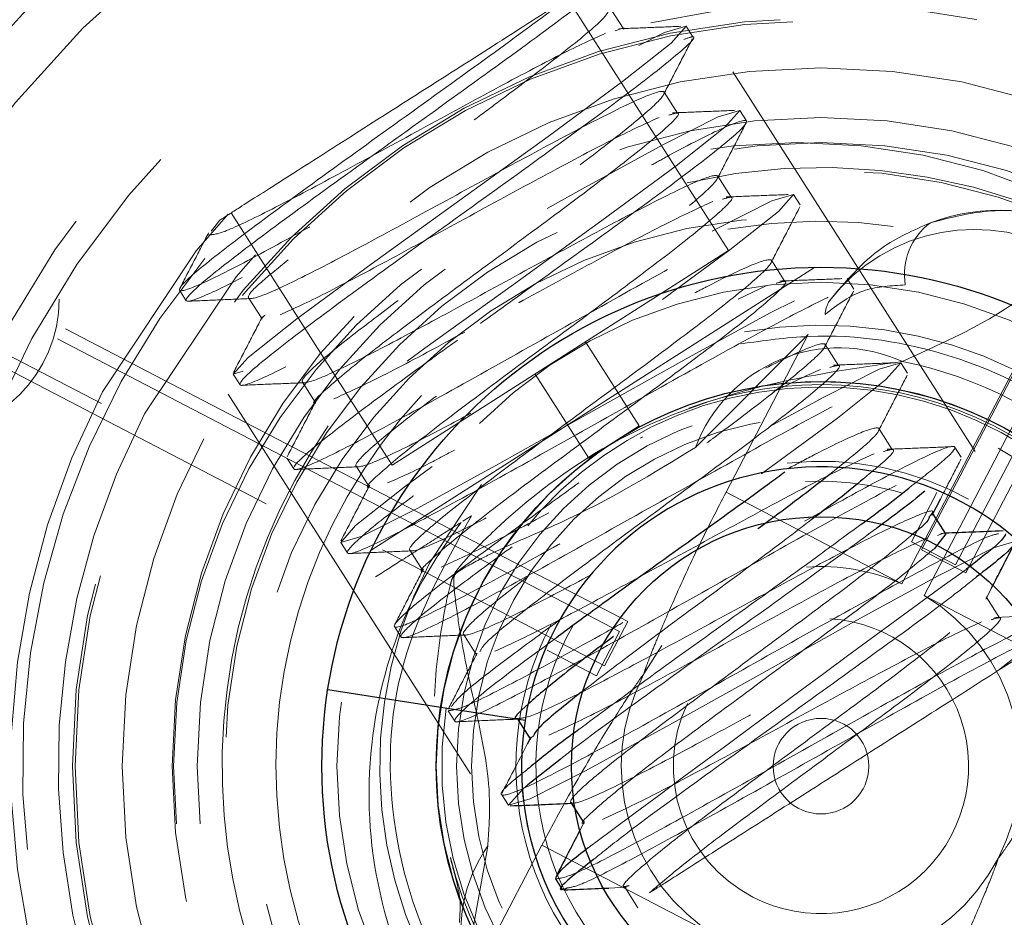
# Model space of a CAD drawing. Header units: millimetres. Extents: x 629 to 811, y 290 to 661.
# Tile 29 of 36: x 647.3 to 649.27, y 641.02 to 642.82. Entities that reach past the tile are written whole.
import ezdxf

# ---------------------------------------------------------------- set-up
doc = ezdxf.new("R2010")
doc.units = ezdxf.units.MM
doc.linetypes.add('HIDDEN', pattern=[1.905, 1.27, -0.635])
doc.styles.add('SLDTEXTSTYLE0', font='TXT', dxfattribs={"width": 0.75})
doc.dimstyles.new('SLDDIMSTYLE0', dxfattribs={"dimtxt": 3.5, "dimasz": 3.556, "dimexe": 0, "dimexo": 0.0625, "dimgap": 0.875, "dimtad": 1, "dimdec": 0, "dimlfac": 5, "dimrnd": 1e-09, "dimzin": 12, "dimdsep": 46, "dimtxsty": 'SLDTEXTSTYLE0', "dimblk1": 'CLOSED', "dimblk2": 'CLOSED', "dimsah": 1, "dimcen": 0.09, "dimadec": 0, "dimazin": 3, "dimtfac": 1, "dimtdec": 0, "dimtofl": 0, "dimtmove": 0, "dimatfit": 3, "dimldrblk": 'CLOSED', "dimfxl": 0, "dimfrac": 2, "dimtolj": 1, "dimtzin": 12, "dimarcsym": 0})

# ---------------------------------------------------------------- blocks, each defined once
blk = doc.blocks.new('_Closed')
at = {"color": 0, "linetype": 'ByBlock', "lineweight": -2}
for p, q in [((-1, 0.166667), (0, 0)), ((-1, 0.166667), (-1, -0.166667)), ((0, 0), (-1, -0.166667)), ((0, 0), (-1, 0))]:
    blk.add_line(p, q, dxfattribs=at)
blk = doc.blocks.new('_D_1')
at = {"color": 7, "linetype": 'Continuous', "lineweight": 0}
for p, q in [((649.8569, 661.325), (685.0713, 661.325)), ((684.0713, 661.325), (684.0713, 621.325)), ((649.8569, 621.325), (685.0713, 621.325))]:
    blk.add_line(p, q, dxfattribs=at)
at = {"color": 7, "linetype": 'Continuous', "lineweight": 18, "xscale": 3.556, "yscale": 3.556}
for p, rotation in [((684.0713, 661.325, -87.7033), 90.0000000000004), ((684.0713, 621.325, -87.7033), 270.0000000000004)]:
    blk.add_blockref('_Closed', p, dxfattribs=dict(at, rotation=rotation))
at = {"color": 7, "linetype": 'Continuous', "lineweight": 18, "char_height": 3.5, "attachment_point": 1, "rotation": 90, "style": 'SLDTEXTSTYLE0'}
for s, insert in [('200', (679.5061, 639.962)), ('%%c', (679.5596, 634.6836))]:
    blk.add_mtext(s, dxfattribs=dict(at, insert=insert))

msp = doc.modelspace()

# ---------------------------------------------------------------- linework, layer by layer
at = {"color": 7, "linetype": 'HIDDEN', "lineweight": 18}
for p, q in [((650.218, 643.893), (649.1055, 641.7585)), ((649.1942, 641.7123), (650.3067, 643.8468)), ((650.017, 643.5628), (649.0852, 641.7749)), ((649.1738, 641.7287), (650.1057, 643.5166)), ((648.7191, 642.3584), (648.3963, 642.8642)), ((648.5089, 642.8026), (648.482, 642.8447)), ((648.6472, 642.7871), (648.6338, 642.8082)), ((648.5168, 641.615), (646.3823, 642.7275)), ((649.2132, 641.956), (648.7276, 642.717)), ((648.6165, 642.634), (648.5896, 642.6761)), ((646.3361, 642.6388), (648.4706, 641.5263)), ((648.7548, 642.6185), (648.7414, 642.6396)), ((648.5004, 641.5946), (646.7125, 642.5265)), ((648.7241, 642.4654), (648.6972, 642.5076)), ((648.8624, 642.4499), (648.849, 642.471)), ((646.6663, 642.4378), (648.4542, 641.506)), ((648.0447, 641.9281), (647.722, 642.4339)), ((647.6995, 642.4195), (647.6825, 642.3977)), ((648.0447, 641.9281), (648.7191, 642.3584)), ((648.8317, 642.2968), (648.8048, 642.339)), ((648.8909, 642.3249), (648.0028, 641.7581)), ((648.738, 642.2612), (648.7953, 642.2885)), ((648.97, 642.2813), (648.9566, 642.3024)), ((647.619, 642.2792), (647.6324, 642.2581)), ((647.7573, 642.2636), (647.7842, 642.2215)), ((649.0663, 641.6906), (649.3436, 642.2227)), ((648.6529, 641.964), (648.8784, 642.1903)), ((648.8784, 642.1903), (648.7138, 641.8744)), ((649.3883, 642.1994), (649.111, 641.6673)), ((648.5401, 642.0069), (648.4325, 642.1755)), ((648.9393, 642.1282), (648.9124, 642.1704)), ((649.0776, 642.1127), (649.0641, 642.1338)), ((648.3313, 642.111), (648.4389, 641.9424)), ((647.7266, 642.1106), (647.74, 642.0895)), ((647.8649, 642.095), (647.8918, 642.0529)), ((647.7164, 642.0708), (648.202, 641.3099)), ((648.4389, 641.9424), (648.5401, 642.0069)), ((649.0469, 641.9596), (649.02, 642.0018)), ((649.1852, 641.9441), (649.1717, 641.9652)), ((647.8342, 641.942), (647.8476, 641.9209)), ((647.9725, 641.9264), (647.9994, 641.8843)), ((648.224, 641.8896), (648.1202, 641.7335)), ((649.0663, 641.6906), (648.7138, 641.8744)), ((648.1865, 641.816), (648.2038, 641.827)), ((649.1285, 641.8317), (649.1276, 641.8332)), ((649.1539, 641.792), (649.1444, 641.7916)), ((647.9418, 641.7734), (647.9552, 641.7523)), ((648.0801, 641.7579), (648.107, 641.7157)), ((649.0852, 641.7749), (649.1738, 641.7287)), ((649.1055, 641.7585), (649.1942, 641.7123)), ((649.2344, 641.6598), (649.2459, 641.682)), ((649.111, 641.6673), (649.4635, 641.4836)), ((649.2621, 641.6224), (649.2352, 641.6646)), ((649.2959, 641.6247), (649.252, 641.623)), ((648.0494, 641.6048), (648.0628, 641.5837)), ((648.4706, 641.5263), (648.5168, 641.615)), ((648.1877, 641.5893), (648.2146, 641.5471)), ((648.4542, 641.506), (648.5004, 641.5946)), ((648.5494, 641.5098), (648.5855, 641.5667)), ((649.3279, 641.5711), (649.2596, 641.5171)), ((649.2596, 641.5171), (649.3406, 641.5688)), ((648.1422, 641.4428), (647.9159, 641.4778)), ((648.1422, 641.4428), (648.1531, 641.4411)), ((648.1422, 641.4428), (648.3112, 641.4167)), ((648.157, 641.4362), (648.1704, 641.4151)), ((648.3212, 641.38), (648.3222, 641.3785)), ((648.2646, 641.2676), (648.278, 641.2465)), ((648.4038, 641.2506), (648.4068, 641.2507)), ((648.4303, 641.2142), (648.4217, 641.1975)), ((648.4288, 641.2114), (648.4298, 641.2099)), ((648.3447, 641.1663), (648.1801, 640.8504)), ((648.1801, 640.8504), (648.2364, 641.1649)), ((648.3447, 641.1663), (648.6973, 640.9826)), ((648.4787, 641.0807), (648.5143, 641.0821)), ((648.5105, 641.0835), (648.5374, 641.0413))]:
    msp.add_line(p, q, dxfattribs=at)
at = {"color": 7, "linetype": 'Continuous', "lineweight": 25}
for p, q in [((649.1268, 641.8283), (649.144, 641.8618)), ((649.1545, 641.791), (649.1285, 641.8317)), ((649.1544, 641.791), (649.1316, 641.7616)), ((648.1422, 641.4428), (647.9159, 641.4778)), ((648.2953, 641.4207), (648.3212, 641.38)), ((648.3227, 641.3828), (648.3154, 641.3688)), ((648.3812, 641.3384), (648.3166, 641.2874)), ((648.4029, 641.2521), (648.4288, 641.2114)), ((648.3721, 641.099), (648.3856, 641.0779))]:
    msp.add_line(p, q, dxfattribs=at)
at = {"color": 8, "linetype": 'Continuous', "lineweight": 25}
msp.add_line((648.3112, 641.4167), (648.1422, 641.4428), dxfattribs=at)
at = {"color": 7, "linetype": 'HIDDEN', "lineweight": 18, "flags": 128}
for points in [[(648.539, 642.7694), (648.5905, 642.7954), (648.6338, 642.8082), (648.6039, 642.7743), (648.5065, 642.6973), (648.5065, 642.6973), (648.3573, 642.5873), (648.1802, 642.4594), (648.003, 642.3315), (647.8539, 642.2215), (647.7564, 642.1445), (647.7266, 642.1106), (647.7699, 642.1234), (647.8808, 642.1793), (648.0434, 642.2683), (648.0944, 642.2969)], [(648.3553, 642.4431), (648.4246, 642.4819), (648.5872, 642.5708), (648.6981, 642.6268), (648.7414, 642.6396), (648.7115, 642.6057), (648.6141, 642.5287), (648.6141, 642.5287), (648.4649, 642.4187), (648.2878, 642.2908), (648.1106, 642.1629), (647.9615, 642.0529), (647.864, 641.9759), (647.8342, 641.942), (647.8775, 641.9548), (647.9884, 642.0107), (648.0582, 642.0489)], [(648.6863, 642.3976), (648.6948, 642.4022), (648.8057, 642.4582), (648.849, 642.471), (648.8191, 642.4371), (648.7217, 642.3601), (648.7217, 642.3601), (648.5866, 642.2605)], [(647.7166, 642.4313), (647.6523, 642.358), (647.4648, 642.0751)], [(647.7708, 642.3503), (647.7324, 642.3062), (647.5488, 642.0313)], [(648.125, 641.9255), (648.0691, 641.8843), (647.9716, 641.8073), (647.9418, 641.7734), (647.9851, 641.7862), (648.096, 641.8421), (648.2586, 641.9311), (648.4492, 642.0379), (648.6398, 642.1447), (648.8024, 642.2336), (648.9133, 642.2896), (648.9566, 642.3024), (648.9267, 642.2685), (648.8293, 642.1915), (648.8293, 642.1915), (648.6801, 642.0815), (648.5425, 641.9822)], [(648.7438, 642.1716), (648.7438, 642.1716)], [(648.7438, 642.1716), (648.7438, 642.1716)], [(648.7438, 642.1716), (648.7438, 642.1716)], [(648.7438, 642.1716), (648.7438, 642.1716)], [(648.7438, 642.1716), (648.7438, 642.1716)], [(648.7438, 642.1716), (648.7438, 642.1716)], [(648.7438, 642.1716), (648.7438, 642.1716)], [(648.7438, 642.1716), (648.7438, 642.1716)], [(648.7438, 642.1716), (648.7438, 642.1716)], [(648.8, 642.0049), (648.91, 642.065), (649.0208, 642.121), (649.0641, 642.1338), (649.0343, 642.0999), (648.9369, 642.0229), (648.9369, 642.0229), (648.7877, 641.9129), (648.7851, 641.911)], [(648.2038, 641.827), (648.2038, 641.827)], [(648.2038, 641.827), (648.2038, 641.827)], [(648.2038, 641.827), (648.2038, 641.827)], [(648.2038, 641.827), (648.2038, 641.827)], [(648.2038, 641.827), (648.2038, 641.827)], [(648.2038, 641.827), (648.2038, 641.827)], [(648.2038, 641.827), (648.2038, 641.827)], [(648.2038, 641.827), (648.2038, 641.827)], [(648.2038, 641.827), (648.2038, 641.827)], [(648.3166, 641.2874), (648.3079, 641.2804), (648.278, 641.2465), (648.3213, 641.2593), (648.4322, 641.3153), (648.5948, 641.4042), (648.7854, 641.511), (648.976, 641.6178), (649.1386, 641.7068), (649.2495, 641.7627), (649.2928, 641.7755), (649.2928, 641.7755)]]:
    msp.add_lwpolyline(points, dxfattribs=at)
at = {"color": 7, "linetype": 'Continuous', "lineweight": 25}
for centre, radius in [((648.8569, 641.325), 20), ((648.9041, 641.325), 5.5), ((648.9041, 641.325), 5.2), ((648.9041, 641.325), 1), ((648.9041, 641.325), 0.771), ((648.9041, 641.325), 0.5)]:
    msp.add_circle(centre, radius, dxfattribs=at)
at = {"color": 7, "linetype": 'HIDDEN', "lineweight": 18}
for centre, radius in [((648.8569, 641.325), 19.6), ((648.8569, 641.325), 8.2), ((648.8569, 641.325), 7.1694), ((648.9041, 641.325), 6.5782), ((648.9041, 641.325), 6.5), ((648.9041, 641.325), 6.4782), ((648.9041, 641.325), 6.4016), ((648.9041, 641.325), 4), ((648.9041, 641.325), 3.9), ((648.9041, 641.325), 3.7115), ((648.9041, 641.325), 3.6131), ((648.9041, 641.325), 3.4), ((648.8569, 641.325), 2.8), ((648.8569, 641.325), 2.7552), ((648.9041, 641.325), 2.7011), ((648.9041, 641.325), 2.7), ((648.9041, 641.325), 2.2441), ((648.9041, 641.325), 2.2006), ((648.9041, 641.325), 2.0919), ((648.9041, 641.325), 1.8516), ((648.9041, 641.325), 1.7984), ((648.9041, 641.325), 1.5), ((648.9041, 641.325), 1.4946), ((648.9041, 641.325), 1.4), ((648.9041, 641.325), 1.3), ((648.8569, 641.325), 1.25), ((648.9041, 641.325), 1.25), ((648.9041, 641.325), 1.25), ((647.1077, 642.261), 0.2701), ((648.9041, 641.325), 1.1946), ((648.8569, 641.325), 1.1), ((648.9041, 641.325), 0.97), ((648.9041, 641.325), 0.771), ((648.9041, 641.325), 0.771), ((648.9041, 641.325), 0.771), ((648.9041, 641.325), 0.73), ((648.9041, 641.325), 0.7), ((648.9041, 641.325), 0.0958)]:
    msp.add_circle(centre, radius, dxfattribs=at)
for centre, radius, start, end in [((648.9041, 641.325), 1.6231, 152.4718, 110.3864), ((648.9041, 641.325), 1.6, 140.5065, 112.7222), ((648.9041, 641.325), 1.5283, 152.4718, 102.8828), ((648.9041, 641.325), 1.2, 242.4718, 102.9256), ((649.2638, 642.0415), 0.3982, 63.3734, 110.6383), ((648.9041, 641.325), 1.0922, 242.4718, 99.8446), ((649.1997, 642.3109), 0.1284, 126.4294, 189.5021), ((649.2117, 642.0345), 0.3665, 58.4696, 142.4537), ((648.9698, 642.2275), 0.0574, 147.9963, 176.8269), ((648.9041, 641.325), 0.884, 27.8705, 99.9613), ((648.9405, 641.8564), 0.3071, 65.6419, 159.4902), ((648.9041, 641.325), 0.8274, 46.3046, 78.639), ((648.9041, 641.325), 0.7712, 242.4718, 96.9242), ((648.9041, 641.325), 0.76, 261.2058, 171.2058), ((648.9041, 641.325), 0.7648, 15.1124, 110.8418), ((648.9041, 641.325), 1.0922, 137.1232, 242.4718), ((648.9041, 641.325), 1.2, 145.3607, 242.4718), ((648.9041, 641.325), 0.6112, 242.4718, 96.3381), ((648.9041, 641.325), 0.5712, 242.4718, 93.1085), ((648.9041, 641.325), 0.8726, 242.4718, 31.3957), ((648.9041, 641.325), 0.7712, 144.525, 193.9354), ((648.9041, 641.325), 0.884, 152.4718, 19.6652), ((702.472, 568.6896), 90.3982, 126.11176, 126.708091), ((648.9041, 641.325), 0.4, 66.0843, 94.1819), ((648.9041, 641.325), 0.4, 332.4718, 58.8592), ((648.9041, 641.325), 0.2958, 242.4718, 86.5163), ((648.9041, 641.325), 0.6112, 152.3643, 242.4718), ((648.9041, 641.325), 0.5712, 150.2342, 242.4718), ((648.9041, 641.325), 0.4, 152.4718, 238.8592), ((648.9041, 641.325), 0.76, 171.2058, 261.2058), ((648.9041, 641.325), 0.2958, 154.8348, 242.4718), ((648.9041, 641.325), 0.6, 171.2058, 261.2058), ((648.4893, 640.9908), 0.3071, 145.4533, 239.3017), ((648.9041, 641.325), 0.7648, 193.862, 242.4718), ((648.9041, 641.325), 0.4, 246.0843, 332.4718), ((648.9041, 641.325), 0.7712, 197.9454, 242.4718)]:
    msp.add_arc(centre, radius, start, end, dxfattribs=at)
at = {"color": 7, "linetype": 'Continuous', "lineweight": 25}
for centre, radius, start, end in [((648.9041, 641.325), 0.6, 261.2058, 171.2058), ((647.8686, 643.3851), 1.9303, 305.2947, 309.1139), ((648.9041, 641.325), 0.6, 171.2058, 261.2058)]:
    msp.add_arc(centre, radius, start, end, dxfattribs=at)
at = {"color": 7, "linetype": 'HIDDEN', "lineweight": 18}
for points, knots in [([(649.6278, 638.8277), (649.4472, 638.7872), (649.0866, 638.7065), (648.4696, 638.7362), (647.8197, 638.9236), (647.1971, 639.3188), (646.7085, 639.8692), (646.3914, 640.534), (646.2706, 641.2605), (646.3556, 641.9917), (646.64, 642.6716), (647.1009, 643.2453), (647.7036, 643.6698), (648.3991, 643.9105), (649.1348, 643.9488), (649.8542, 643.784), (650.4883, 643.4193), (650.9181, 643.0318), (651.0642, 642.7456), (651.0994, 642.6765)], [0, 0, 0, 0, 0.048032, 0.095889, 0.159205, 0.222183, 0.2854, 0.348484, 0.411567, 0.474784, 0.537762, 0.601078, 0.663989, 0.72736, 0.790242, 0.853624, 0.916516, 0.979865, 1, 1, 1, 1]), ([(648.4494, 639.0956), (648.2018, 639.161), (647.7069, 639.2917), (647.0935, 639.7855), (646.6627, 640.4431), (646.4699, 641.2201), (646.5299, 641.8917), (646.7091, 642.3974), (646.9717, 642.8729), (647.353, 643.277), (647.8164, 643.5688), (648.1996, 643.7306), (648.6065, 643.8253), (649.0262, 643.8524), (649.4454, 643.808), (649.854, 643.6953), (650.2389, 643.514), (650.5919, 643.271), (650.8981, 642.9701), (651.1964, 642.5715), (651.3251, 642.2431), (651.4014, 642.0486)], [0, 0, 0, 0, 0.07364, 0.147237, 0.222442, 0.298513, 0.375209, 0.414413, 0.453622, 0.53232, 0.572195, 0.612072, 0.6525, 0.692931, 0.733617, 0.774303, 0.815435, 0.85657, 0.898111, 0.939654, 1, 1, 1, 1]), ([(648.4494, 639.0956), (648.2855, 639.1404), (647.9168, 639.2412), (647.4106, 639.5711), (646.9827, 640.0506), (646.7053, 640.6329), (646.5995, 641.2685), (646.674, 641.9084), (646.9228, 642.5034), (647.3261, 643.0054), (647.8536, 643.377), (648.4621, 643.5874), (649.1065, 643.6213), (649.7336, 643.4758), (650.2973, 643.1616), (650.7508, 642.7048), (651.0615, 642.1387), (651.1998, 641.5116), (651.1721, 640.874), (651.0111, 640.4908), (650.9326, 640.304)], [0, 0, 0, 0, 0.0449658, 0.1011857, 0.1576187, 0.2139327, 0.2702469, 0.3266797, 0.3828997, 0.4394214, 0.4955812, 0.5521524, 0.6082864, 0.6648676, 0.7210101, 0.7775616, 0.8337471, 0.8902295, 0.9464921, 1, 1, 1, 1]), ([(648.5396, 642.9557), (648.5347, 642.9476), (648.5247, 642.9313), (648.4203, 642.8499), (648.2682, 642.738), (648.086, 642.6069), (647.9041, 642.476), (647.7509, 642.3633), (647.6508, 642.2847), (647.6196, 642.2499), (647.6655, 642.2644), (647.7559, 642.3096), (647.8419, 642.357), (647.8714, 642.3732)], [0, 0, 0, 0, 0.095043, 0.190086, 0.285128, 0.380171, 0.475214, 0.570257, 0.665299, 0.760342, 0.855385, 0.950428, 1, 1, 1, 1]), ([(648.3989, 642.8659), (648.3516, 642.8307), (648.2569, 642.7604), (648.072, 642.6276), (647.8908, 642.4971), (647.7374, 642.3844), (647.6373, 642.3057), (647.6063, 642.2711), (647.6513, 642.285), (647.7577, 642.3386), (647.8652, 642.398), (647.9153, 642.4257)], [0, 0, 0, 0, 0.112689, 0.225379, 0.338068, 0.450757, 0.563446, 0.676136, 0.788825, 0.901514, 1, 1, 1, 1]), ([(648.3989, 642.8659), (648.3558, 642.8384), (648.2696, 642.7834), (648.113, 642.6834), (647.9598, 642.5857), (647.8291, 642.5022), (647.7392, 642.4449), (647.7112, 642.427), (647.6995, 642.4195)], [0, 0, 0, 0, 0.180993, 0.361929, 0.542771, 0.71431, 0.880636, 1, 1, 1, 1]), ([(648.482, 642.8447), (648.4784, 642.8375), (648.4713, 642.8231), (648.3873, 642.7547), (648.2929, 642.6827), (648.2268, 642.6337), (648.2089, 642.6204)], [0, 0, 0, 0, 0.296047, 0.592708, 0.889369, 1, 1, 1, 1]), ([(648.4917, 642.7987), (648.5021, 642.8029), (648.5125, 642.8072), (648.5089, 642.8026), (648.5089, 642.8026)], [0, 0, 0, 0, 0.997813, 1, 1, 1, 1]), ([(648.6235, 642.8081), (648.6027, 642.8072), (648.5611, 642.8056), (648.5196, 642.804), (648.4989, 642.8032)], [0, 0, 0, 0, 0.500072, 1, 1, 1, 1]), ([(648.6293, 642.7818), (648.6366, 642.7844), (648.6614, 642.7932), (648.6262, 642.7588), (648.5295, 642.6823), (648.3754, 642.5691), (648.1937, 642.4383), (648.0117, 642.3074), (647.8585, 642.1947), (647.7584, 642.116), (647.7274, 642.0814), (647.7724, 642.0953), (647.8777, 642.1485), (647.9839, 642.207), (648.0327, 642.234)], [0, 0, 0, 0, 0.036731, 0.125499, 0.214268, 0.303036, 0.391805, 0.480573, 0.569341, 0.65811, 0.746878, 0.835647, 0.924415, 1, 1, 1, 1]), ([(648.5888, 642.6713), (648.5984, 642.69), (648.6177, 642.7273), (648.637, 642.7646), (648.6466, 642.7832)], [0, 0, 0, 0, 0.499762, 1, 1, 1, 1]), ([(647.8367, 642.3399), (647.8155, 642.3228), (647.7653, 642.2822), (647.7482, 642.2578), (647.784, 642.2659), (647.8777, 642.3108), (648.0139, 642.3829), (648.1735, 642.4699), (648.333, 642.5569), (648.4693, 642.6291), (648.5626, 642.6738), (648.5997, 642.6826), (648.5761, 642.6527), (648.4962, 642.5869), (648.3773, 642.4966), (648.2844, 642.4279), (648.2402, 642.3952)], [0, 0, 0, 0, 0.053288, 0.126624, 0.199961, 0.273297, 0.346633, 0.419969, 0.493306, 0.566642, 0.639978, 0.713314, 0.786651, 0.859987, 0.933323, 1, 1, 1, 1]), ([(648.5993, 642.6301), (648.6064, 642.6322), (648.6283, 642.6389), (648.6009, 642.6093), (648.5236, 642.5451), (648.4001, 642.4515), (648.2541, 642.3434), (648.1084, 642.2356), (647.984, 642.1414), (647.9099, 642.0793), (647.8797, 642.0501), (647.8918, 642.0529), (647.8919, 642.0529)], [0, 0, 0, 0, 0.055753, 0.173768, 0.291784, 0.4098, 0.527815, 0.645831, 0.763847, 0.881862, 0.999878, 1, 1, 1, 1]), ([(648.731, 642.6395), (648.7103, 642.6386), (648.6687, 642.637), (648.6272, 642.6354), (648.6064, 642.6346)], [0, 0, 0, 0, 0.500072, 1, 1, 1, 1]), ([(648.5647, 642.5301), (648.577, 642.5368), (648.6447, 642.574), (648.7208, 642.6116), (648.7679, 642.6269), (648.7364, 642.5919), (648.6363, 642.5132), (648.4836, 642.4009), (648.3333, 642.2929), (648.2482, 642.2315), (648.2219, 642.2125)], [0, 0, 0, 0, 0.03311, 0.183072, 0.333035, 0.482998, 0.632961, 0.782923, 0.932886, 1, 1, 1, 1]), ([(648.6964, 642.5027), (648.706, 642.5214), (648.7253, 642.5587), (648.7446, 642.596), (648.7542, 642.6146)], [0, 0, 0, 0, 0.499762, 1, 1, 1, 1]), ([(648.0566, 642.2584), (648.0244, 642.234), (647.95, 642.1778), (647.8791, 642.1189), (647.8546, 642.0885), (647.8919, 642.0975), (647.9852, 642.1422), (648.1215, 642.2143), (648.281, 642.3013), (648.4406, 642.3883), (648.5769, 642.4605), (648.6702, 642.5052), (648.7073, 642.514), (648.6836, 642.4841), (648.6038, 642.4183), (648.481, 642.3251), (648.3348, 642.217), (648.1887, 642.109), (648.0659, 642.0157), (647.9861, 641.95), (647.9622, 641.9199), (648.0001, 641.9292), (648.0838, 641.9689), (648.1667, 642.0131), (648.2028, 642.0323)], [0, 0, 0, 0, 0.035394, 0.081829, 0.128264, 0.174699, 0.221134, 0.267569, 0.314004, 0.360438, 0.406873, 0.453308, 0.499743, 0.546178, 0.592613, 0.639048, 0.685482, 0.731917, 0.778352, 0.824787, 0.871222, 0.917657, 0.964092, 1, 1, 1, 1]), ([(648.8386, 642.4709), (648.8179, 642.47), (648.7763, 642.4684), (648.7348, 642.4668), (648.714, 642.466)], [0, 0, 0, 0, 0.500072, 1, 1, 1, 1]), ([(648.1755, 642.1789), (648.1581, 642.1664), (648.081, 642.1108), (647.9669, 642.0267), (647.8657, 641.9473), (647.8352, 641.913), (647.8794, 641.9263), (647.993, 641.984), (648.1596, 642.0755), (648.355, 642.1854), (648.5504, 642.2953), (648.7171, 642.3868), (648.8306, 642.4444), (648.8752, 642.4581), (648.843, 642.4227), (648.7604, 642.3571), (648.6764, 642.2955), (648.6446, 642.2722)], [0, 0, 0, 0, 0.020888, 0.092845, 0.164802, 0.23676, 0.308717, 0.380674, 0.452632, 0.524589, 0.596547, 0.668504, 0.740461, 0.812419, 0.884376, 0.956334, 1, 1, 1, 1]), ([(648.7069, 642.4615), (648.7139, 642.4636), (648.7359, 642.4703), (648.7085, 642.4407), (648.6312, 642.3765), (648.5077, 642.2829), (648.3617, 642.1748), (648.216, 642.067), (648.0916, 641.9728), (648.0175, 641.9107), (647.9873, 641.8815), (647.9994, 641.8843), (647.9994, 641.8843)], [0, 0, 0, 0, 0.055753, 0.173768, 0.291784, 0.4098, 0.527815, 0.645831, 0.763847, 0.881862, 0.999878, 1, 1, 1, 1]), ([(648.2984, 642.254), (648.3016, 642.2557), (648.3566, 642.2856), (648.4673, 642.3461), (648.6062, 642.4198), (648.6605, 642.4446), (648.6877, 642.4571)], [0, 0, 0, 0, 0.020056, 0.346704, 0.673352, 1, 1, 1, 1]), ([(648.804, 642.3341), (648.8136, 642.3528), (648.8329, 642.3901), (648.8522, 642.4274), (648.8618, 642.446)], [0, 0, 0, 0, 0.499762, 1, 1, 1, 1]), ([(649.4203, 642.4074), (649.3981, 642.4152), (649.342, 642.435), (649.2382, 642.4441), (649.164, 642.4248), (649.1235, 642.4142)], [0, 0, 0, 0, 0.230431, 0.580076, 1, 1, 1, 1]), ([(649.1235, 642.4142), (649.0896, 642.3995), (649.0115, 642.3655), (648.9538, 642.2968), (648.9211, 642.2579)], [0, 0, 0, 0, 0.433169, 1, 1, 1, 1]), ([(647.6771, 642.3944), (647.6675, 642.3757), (647.6482, 642.3384), (647.629, 642.3012), (647.6193, 642.2825)], [0, 0, 0, 0, 0.499776, 1, 1, 1, 1]), ([(648.6514, 642.2736), (648.6602, 642.2783), (648.7143, 642.3069), (648.7758, 642.3353), (648.8154, 642.3458), (648.7911, 642.3154), (648.7114, 642.2497), (648.5885, 642.1565), (648.4424, 642.0484), (648.2963, 641.9404), (648.1735, 641.8471), (648.0936, 641.7813), (648.07, 641.7514), (648.1071, 641.7603), (648.2004, 641.805), (648.3367, 641.8771), (648.4962, 641.9641), (648.6558, 642.0511), (648.7921, 642.1233), (648.8854, 642.168), (648.9224, 642.1768), (648.8991, 642.1471), (648.818, 642.0805), (648.7345, 642.0168), (648.6813, 641.9773), (648.6757, 641.9731)], [0, 0, 0, 0, 0.009162, 0.056084, 0.103007, 0.14993, 0.196853, 0.243776, 0.290699, 0.337622, 0.384544, 0.431467, 0.47839, 0.525313, 0.572236, 0.619159, 0.666082, 0.713004, 0.759927, 0.80685, 0.853773, 0.900696, 0.947619, 0.994542, 1, 1, 1, 1]), ([(649.4034, 642.3469), (649.361, 642.3084), (649.2752, 642.2305), (649.137, 642.1678), (649.0671, 642.1361)], [0, 0, 0, 0, 0.4942335, 1, 1, 1, 1]), ([(648.8145, 642.2929), (648.8215, 642.295), (648.8435, 642.3017), (648.8161, 642.2721), (648.7388, 642.2079), (648.6153, 642.1143), (648.4693, 642.0062), (648.3235, 641.8984), (648.1992, 641.8042), (648.1251, 641.7421), (648.0949, 641.7129), (648.107, 641.7157), (648.107, 641.7157)], [0, 0, 0, 0, 0.055753, 0.173768, 0.291784, 0.4098, 0.527815, 0.645831, 0.763847, 0.881862, 0.999878, 1, 1, 1, 1]), ([(648.9462, 642.3023), (648.9254, 642.3014), (648.8839, 642.2998), (648.8424, 642.2982), (648.8216, 642.2974)], [0, 0, 0, 0, 0.5000723, 1, 1, 1, 1]), ([(649.0731, 642.2897), (649.0453, 642.2881), (648.9813, 642.2844), (648.9374, 642.2501), (648.9125, 642.2306)], [0, 0, 0, 0, 0.434059, 1, 1, 1, 1]), ([(648.0874, 641.8668), (648.0858, 641.8656), (648.0342, 641.8276), (647.9768, 641.7809), (647.9418, 641.7438), (647.9872, 641.7579), (648.1005, 641.8154), (648.2672, 641.907), (648.4626, 642.0168), (648.658, 642.1267), (648.8247, 642.2182), (648.9383, 642.2759), (648.9825, 642.2893), (648.9519, 642.2549), (648.8508, 642.1756), (648.7358, 642.0908), (648.6576, 642.0344), (648.6393, 642.0212)], [0, 0, 0, 0, 0.002477, 0.077444, 0.15241, 0.227377, 0.302343, 0.37731, 0.452277, 0.527243, 0.60221, 0.677176, 0.752143, 0.82711, 0.902076, 0.977043, 1, 1, 1, 1]), ([(648.9116, 642.1655), (648.9212, 642.1842), (648.9405, 642.2215), (648.9598, 642.2588), (648.9694, 642.2774)], [0, 0, 0, 0, 0.499762, 1, 1, 1, 1]), ([(647.6358, 642.257), (647.6567, 642.2579), (647.6985, 642.2597), (647.7403, 642.2614), (647.7612, 642.2623)], [0, 0, 0, 0, 0.500101, 1, 1, 1, 1]), ([(647.7847, 642.2258), (647.7751, 642.2071), (647.7558, 642.1698), (647.7366, 642.1326), (647.7269, 642.1139)], [0, 0, 0, 0, 0.4997758, 1, 1, 1, 1]), ([(647.7901, 642.2291), (647.7856, 642.225), (647.7811, 642.2208), (647.7842, 642.2215), (647.7843, 642.2215)], [0, 0, 0, 0, 0.996005, 1, 1, 1, 1]), ([(647.9282, 642.0613), (647.9555, 642.0738), (648.0102, 642.0988), (648.1124, 642.1529), (648.1774, 642.1883), (648.1902, 642.1952)], [0, 0, 0, 0, 0.44571, 0.89142, 1, 1, 1, 1]), ([(649.5002, 641.9473), (649.4752, 641.9696), (649.3782, 642.0561), (649.1719, 642.1602), (648.9305, 642.1978), (648.7893, 642.178), (648.7438, 642.1716)], [0, 0, 0, 0, 0.122682, 0.477063, 0.831443, 1, 1, 1, 1]), ([(649.0671, 642.1361), (648.9746, 642.123), (648.7874, 642.0966), (648.497, 641.9955), (648.3049, 641.8535), (648.2083, 641.7572), (648.1812, 641.7263), (648.1751, 641.7187), (648.1701, 641.7117), (648.167, 641.7055), (648.164, 641.6978), (648.1585, 641.6788), (648.1428, 641.6043), (648.1137, 641.3859), (648.156, 641.0961), (648.2686, 640.8602), (648.316, 640.7614), (648.3326, 640.7267)], [0, 0, 0, 0, 0.146382, 0.296127, 0.436884, 0.484946, 0.491483, 0.494686, 0.498453, 0.502925, 0.503428, 0.509414, 0.529967, 0.612231, 0.823917, 0.938299, 1, 1, 1, 1]), ([(649.0538, 642.1337), (649.033, 642.1329), (648.9915, 642.1312), (648.95, 642.1296), (648.9292, 642.1288)], [0, 0, 0, 0, 0.500072, 1, 1, 1, 1]), ([(648.2854, 641.7649), (648.252, 641.7404), (648.1661, 641.6775), (648.0821, 641.6109), (648.05, 641.5756), (648.0946, 641.5892), (648.2081, 641.6468), (648.3748, 641.7384), (648.5702, 641.8482), (648.7656, 641.9581), (648.9323, 642.0496), (649.0458, 642.1073), (649.0903, 642.1208), (649.0586, 642.0858), (648.9683, 642.0143), (648.8736, 641.945), (648.8316, 641.9143)], [0, 0, 0, 0, 0.047576, 0.122008, 0.19644, 0.270872, 0.345304, 0.419736, 0.494168, 0.5686, 0.643032, 0.717464, 0.791896, 0.866327, 0.940759, 1, 1, 1, 1]), ([(648.9221, 642.1243), (648.9291, 642.1264), (648.9511, 642.1332), (648.9237, 642.1035), (648.8464, 642.0393), (648.7229, 641.9456), (648.5771, 641.8378), (648.4305, 641.7294), (648.3092, 641.6372), (648.2309, 641.5736), (648.2236, 641.5604), (648.2205, 641.5547)], [0, 0, 0, 0, 0.0575115, 0.1792503, 0.3009891, 0.4227279, 0.5444667, 0.6662055, 0.7879443, 0.9096832, 1, 1, 1, 1]), ([(648.8078, 642.0744), (648.8092, 642.0752), (648.855, 642.0993), (648.8793, 642.1098), (648.9029, 642.1199)], [0, 0, 0, 0, 0.0292189, 1, 1, 1, 1]), ([(647.7434, 642.0884), (647.7643, 642.0893), (647.8061, 642.0911), (647.8479, 642.0928), (647.8688, 642.0937)], [0, 0, 0, 0, 0.5001013, 1, 1, 1, 1]), ([(649.0192, 641.9969), (649.0288, 642.0156), (649.0481, 642.0529), (649.0673, 642.0902), (649.077, 642.1088)], [0, 0, 0, 0, 0.499762, 1, 1, 1, 1]), ([(647.8923, 642.0572), (647.8827, 642.0385), (647.8634, 642.0012), (647.8442, 641.964), (647.8345, 641.9453)], [0, 0, 0, 0, 0.499776, 1, 1, 1, 1]), ([(648.8375, 641.9211), (648.8565, 641.9312), (648.9215, 641.9657), (648.9919, 641.9987), (649.0298, 642.0081), (649.0092, 641.9805), (648.9524, 641.9347), (648.9251, 641.9127)], [0, 0, 0, 0, 0.09527, 0.325675, 0.556079, 0.786483, 1, 1, 1, 1]), ([(648.0358, 641.8927), (648.0609, 641.9038), (648.0941, 641.9184), (648.155, 641.9508), (648.1699, 641.9587)], [0, 0, 0, 0, 0.755416, 1, 1, 1, 1]), ([(648.2364, 641.1649), (648.2383, 641.1922), (648.2443, 641.2814), (648.2195, 641.4102), (648.1869, 641.55), (648.172, 641.6531), (648.1683, 641.6881), (648.1682, 641.7012), (648.1692, 641.7057), (648.1702, 641.7078), (648.172, 641.7106), (648.1749, 641.7131), (648.1798, 641.7166), (648.2021, 641.7302), (648.2731, 641.7666), (648.4442, 641.8362), (648.5671, 641.9115), (648.6529, 641.964)], [0, 0, 0, 0, 0.07559, 0.246559, 0.418242, 0.472596, 0.492707, 0.497908, 0.499273, 0.500342, 0.5014, 0.504366, 0.507243, 0.513499, 0.560803, 0.693284, 1, 1, 1, 1]), ([(648.8712, 641.8164), (648.9228, 641.8449), (649.0318, 641.9051), (649.14, 641.9597), (649.1826, 641.9721), (649.1632, 641.947), (649.1068, 641.9033), (649.0863, 641.8874)], [0, 0, 0, 0, 0.201389, 0.425072, 0.648755, 0.872437, 1, 1, 1, 1]), ([(649.0297, 641.9557), (649.0365, 641.9577), (649.0578, 641.964), (649.0447, 641.9469), (649.0093, 641.9179), (649.0013, 641.9114)], [0, 0, 0, 0, 0.267734, 0.834468, 1, 1, 1, 1]), ([(649.1614, 641.9651), (649.1406, 641.9643), (649.0991, 641.9626), (649.0576, 641.961), (649.0368, 641.9602)], [0, 0, 0, 0, 0.500072, 1, 1, 1, 1]), ([(648.374, 641.5823), (648.3474, 641.5628), (648.2687, 641.5051), (648.19, 641.4425), (648.1576, 641.4069), (648.2022, 641.4206), (648.3157, 641.4782), (648.4824, 641.5698), (648.6778, 641.6796), (648.8732, 641.7895), (649.0397, 641.8809), (649.154, 641.9391), (649.1955, 641.9507), (649.1789, 641.928), (649.1278, 641.8882), (649.112, 641.876)], [0, 0, 0, 0, 0.042804, 0.126441, 0.210078, 0.293715, 0.377352, 0.460989, 0.544626, 0.628263, 0.711901, 0.795538, 0.879175, 0.962812, 1, 1, 1, 1]), ([(649.144, 641.8618), (649.1479, 641.8693), (649.1614, 641.8955), (649.1749, 641.9216), (649.1846, 641.9403)], [0, 0, 0, 0, 0.286601, 1, 1, 1, 1]), ([(647.851, 641.9198), (647.8719, 641.9207), (647.9137, 641.9225), (647.9555, 641.9242), (647.9764, 641.9251)], [0, 0, 0, 0, 0.500101, 1, 1, 1, 1]), ([(648.7412, 640.5138), (648.8337, 640.5269), (649.0209, 640.5533), (649.3113, 640.6544), (649.5034, 640.7964), (649.6, 640.8927), (649.6271, 640.9236), (649.6332, 640.9312), (649.6382, 640.9382), (649.6413, 640.9444), (649.6443, 640.9521), (649.6498, 640.9711), (649.6655, 641.0456), (649.6946, 641.264), (649.6523, 641.5538), (649.5397, 641.7897), (649.4923, 641.8885), (649.4757, 641.9232)], [0, 0, 0, 0, 0.146382, 0.296127, 0.436884, 0.484946, 0.491483, 0.494686, 0.498453, 0.502925, 0.503428, 0.509414, 0.529967, 0.612231, 0.823917, 0.938299, 1, 1, 1, 1]), ([(647.9999, 641.8886), (647.9903, 641.8699), (647.971, 641.8326), (647.9518, 641.7954), (647.9421, 641.7767)], [0, 0, 0, 0, 0.499776, 1, 1, 1, 1]), ([(648.4188, 641.8929), (648.3872, 641.8701), (648.2955, 641.804), (648.1683, 641.7103), (648.0675, 641.6312), (648.037, 641.5969), (648.0808, 641.61), (648.196, 641.6687), (648.3072, 641.7294), (648.3759, 641.7679), (648.3808, 641.7707)], [0, 0, 0, 0, 0.079538, 0.231013, 0.382489, 0.533964, 0.68544, 0.836915, 0.988391, 1, 1, 1, 1]), ([(648.7138, 641.8744), (648.6965, 641.8406), (648.6593, 641.7677), (648.6108, 641.6626), (648.5789, 641.5881), (648.5619, 641.5457), (648.5549, 641.527), (648.5512, 641.5168), (648.5499, 641.5125), (648.5495, 641.5108), (648.5494, 641.5103), (648.5494, 641.5101), (648.5494, 641.5101), (648.5494, 641.51), (648.5494, 641.5099), (648.5494, 641.5099), (648.5494, 641.5099), (648.5494, 641.5098), (648.5494, 641.5098)], [0, 0, 0, 0, 0.191655, 0.414167, 0.629893, 0.73415, 0.836998, 0.887902, 0.943758, 0.971852, 0.981792, 0.981881, 0.989902, 0.989979, 0.995659, 0.995715, 0.997136, 1, 1, 1, 1]), ([(648.2954, 641.4207), (648.3034, 641.4209), (648.3196, 641.4214), (648.4163, 641.4683), (648.5517, 641.5398), (648.7115, 641.627), (648.8708, 641.7138), (649.008, 641.7866), (649.0978, 641.829), (649.1361, 641.8422), (649.1237, 641.8279), (649.121, 641.8248)], [0, 0, 0, 0, 0.120466, 0.241181, 0.361897, 0.482613, 0.603328, 0.724044, 0.84476, 0.965476, 1, 1, 1, 1]), ([(648.2038, 641.827), (648.1472, 641.7245), (648.0358, 641.5226), (648.0348, 641.1699), (648.1585, 640.8491), (648.3974, 640.6018), (648.7177, 640.4541), (648.9478, 640.4701), (649.0645, 640.4783)], [0, 0, 0, 0, 0.16994, 0.33497, 0.5, 0.66503, 0.83006, 1, 1, 1, 1]), ([(648.1434, 641.7241), (648.1701, 641.7362), (648.2219, 641.7597), (648.3141, 641.809), (648.3587, 641.8328)], [0, 0, 0, 0, 0.517016, 1, 1, 1, 1]), ([(648.8844, 641.8186), (648.8658, 641.8044), (648.8086, 641.7605), (648.6839, 641.6687), (648.5368, 641.56), (648.4607, 641.5016), (648.4227, 641.4724)], [0, 0, 0, 0, 0.138475, 0.42565, 0.712825, 1, 1, 1, 1]), ([(648.1829, 641.8137), (648.159, 641.78), (648.0831, 641.6732), (648.003, 641.4537), (647.9879, 641.1593), (648.0749, 640.8648), (648.2594, 640.5951), (648.4469, 640.4828), (648.5458, 640.4236)], [0, 0, 0, 0, 0.075418, 0.239158, 0.418568, 0.605105, 0.791514, 1, 1, 1, 1]), ([(648.0114, 641.7042), (648.0293, 641.7157), (648.0665, 641.7394), (648.1237, 641.7759), (648.1632, 641.8011), (648.1829, 641.8137)], [0, 0, 0, 0, 0.316463, 0.658022, 1, 1, 1, 1]), ([(649.0157, 641.8021), (648.9815, 641.7767), (648.8997, 641.7161), (648.7298, 641.5942), (648.5529, 641.4665), (648.4272, 641.3752), (648.3888, 641.3445), (648.3812, 641.3384)], [0, 0, 0, 0, 0.180847, 0.4331, 0.685353, 0.937606, 1, 1, 1, 1]), ([(648.9839, 641.8096), (648.9554, 641.7885), (648.8789, 641.7318), (648.7178, 641.6162), (648.5446, 641.4917), (648.458, 641.4275), (648.4191, 641.3986)], [0, 0, 0, 0, 0.174078, 0.467251, 0.760424, 1, 1, 1, 1]), ([(649.1373, 641.7871), (649.1477, 641.7914), (649.1581, 641.7957), (649.1544, 641.791), (649.1544, 641.791)], [0, 0, 0, 0, 0.997813, 1, 1, 1, 1]), ([(648.3162, 641.3187), (648.3085, 641.3127), (648.2666, 641.2799), (648.2553, 641.2617), (648.2954, 641.2725), (648.4101, 641.3309), (648.5765, 641.4222), (648.7718, 641.532), (648.9679, 641.6423), (649.1318, 641.7321), (649.2371, 641.7867), (649.2539, 641.7897), (649.2598, 641.7908)], [0, 0, 0, 0, 0.02547, 0.139461, 0.253452, 0.367442, 0.481433, 0.595423, 0.709414, 0.823405, 0.937395, 1, 1, 1, 1]), ([(649.0833, 641.7861), (649.0666, 641.7718), (649.0266, 641.7378), (648.9102, 641.65), (648.7655, 641.5428), (648.619, 641.4345), (648.4963, 641.3414), (648.4164, 641.2756), (648.3927, 641.2456), (648.4299, 641.2545), (648.5232, 641.2992), (648.6595, 641.3714), (648.819, 641.4583), (648.9786, 641.5453), (649.1149, 641.6175), (649.2082, 641.6622), (649.2453, 641.6711), (649.2216, 641.6411), (649.1418, 641.5753), (649.0189, 641.4821), (648.8728, 641.374), (648.7269, 641.2661), (648.6031, 641.1723), (648.527, 641.1088), (648.4987, 641.0797), (648.5161, 641.0846), (648.5196, 641.0856)], [0, 0, 0, 0, 0.031581, 0.075103, 0.118624, 0.162146, 0.205667, 0.249189, 0.292711, 0.336232, 0.379754, 0.423276, 0.466797, 0.510319, 0.55384, 0.597362, 0.640884, 0.684405, 0.727927, 0.771448, 0.81497, 0.858492, 0.902013, 0.945535, 0.989056, 1, 1, 1, 1]), ([(647.9586, 641.7512), (647.9795, 641.7521), (648.0213, 641.7539), (648.0631, 641.7556), (648.084, 641.7565)], [0, 0, 0, 0, 0.500101, 1, 1, 1, 1]), ([(649.1316, 641.7616), (649.1089, 641.7422), (649.0636, 641.7034), (648.9376, 641.6082), (648.7922, 641.5006), (648.6463, 641.3926), (648.522, 641.2984), (648.4479, 641.2363), (648.4177, 641.2072), (648.4298, 641.21), (648.4298, 641.21)], [0, 0, 0, 0, 0.142836, 0.285672, 0.428508, 0.571344, 0.71418, 0.857016, 0.999852, 1, 1, 1, 1]), ([(648.1075, 641.72), (648.0979, 641.7014), (648.0786, 641.6641), (648.0593, 641.6268), (648.0497, 641.6081)], [0, 0, 0, 0, 0.499776, 1, 1, 1, 1]), ([(648.3171, 641.7051), (648.3072, 641.6976), (648.2564, 641.659), (648.203, 641.6139), (648.177, 641.5825), (648.2151, 641.592), (648.3059, 641.6352), (648.3986, 641.6846), (648.4443, 641.709)], [0, 0, 0, 0, 0.046357, 0.238183, 0.43001, 0.621836, 0.813662, 1, 1, 1, 1]), ([(649.2156, 641.7042), (649.2003, 641.6919), (649.1553, 641.6557), (649.0193, 641.5565), (648.8393, 641.4268), (648.6587, 641.2967), (648.5167, 641.193), (648.4683, 641.1539), (648.4491, 641.1385)], [0, 0, 0, 0, 0.0994255, 0.2929193, 0.4864131, 0.6799069, 0.8734007, 1, 1, 1, 1]), ([(648.3851, 641.6215), (648.3499, 641.5957), (648.2625, 641.5316), (648.1784, 641.4658), (648.1681, 641.4505), (648.1636, 641.4438)], [0, 0, 0, 0, 0.275619, 0.683204, 1, 1, 1, 1]), ([(649.2449, 641.6185), (649.2519, 641.6207), (649.2738, 641.6274), (649.2465, 641.5977), (649.1692, 641.5335), (649.0457, 641.4399), (648.8996, 641.3318), (648.7543, 641.2243), (648.6283, 641.129), (648.5829, 641.0902), (648.5603, 641.0708)], [0, 0, 0, 0, 0.063221, 0.197047, 0.330872, 0.464698, 0.598523, 0.732349, 0.866174, 1, 1, 1, 1]), ([(648.157, 641.4362), (648.1663, 641.4373), (648.1851, 641.4393), (648.3042, 641.5005), (648.4207, 641.5641), (648.496, 641.6064), (648.5073, 641.6127)], [0, 0, 0, 0, 0.314841, 0.629682, 0.944523, 1, 1, 1, 1]), ([(648.0662, 641.5826), (648.0871, 641.5835), (648.1289, 641.5853), (648.1707, 641.5871), (648.1916, 641.5879)], [0, 0, 0, 0, 0.500101, 1, 1, 1, 1]), ([(648.3957, 641.0809), (648.4034, 641.0821), (648.4212, 641.0847), (648.5324, 641.142), (648.6971, 641.2323), (648.8933, 641.3426), (649.0875, 641.4518), (649.2581, 641.5458), (649.3241, 641.578), (649.3571, 641.5941)], [0, 0, 0, 0, 0.113432, 0.261193, 0.408954, 0.556716, 0.704477, 0.852239, 1, 1, 1, 1]), ([(648.2151, 641.5514), (648.2055, 641.5328), (648.1862, 641.4955), (648.1669, 641.4582), (648.1573, 641.4395)], [0, 0, 0, 0, 0.499776, 1, 1, 1, 1]), ([(648.5494, 641.5098), (648.5494, 641.5098), (648.5494, 641.5098), (648.5494, 641.5098), (648.5493, 641.5098), (648.5493, 641.5098), (648.5492, 641.5097), (648.5492, 641.5097), (648.549, 641.5096), (648.5487, 641.5092), (648.5475, 641.5079), (648.5447, 641.5043), (648.5384, 641.4955), (648.5272, 641.479), (648.5022, 641.4408), (648.4593, 641.372), (648.401, 641.272), (648.3625, 641.1998), (648.3447, 641.1663)], [0, 0, 0, 0, 0.002864, 0.004285, 0.004341, 0.010021, 0.010098, 0.018119, 0.018208, 0.028148, 0.056242, 0.112098, 0.163002, 0.26585, 0.370107, 0.585833, 0.808345, 1, 1, 1, 1]), ([(649.2596, 641.5171), (649.2166, 641.4896), (649.1304, 641.4346), (648.9738, 641.3347), (648.8206, 641.2369), (648.6898, 641.1535), (648.6, 641.0961), (648.572, 641.0783), (648.5603, 641.0708)], [0, 0, 0, 0, 0.180993, 0.361929, 0.542771, 0.71431, 0.880636, 1, 1, 1, 1]), ([(649.5719, 641.485), (649.57, 641.4577), (649.564, 641.3685), (649.5887, 641.2397), (649.6214, 641.0999), (649.6363, 640.9968), (649.64, 640.9618), (649.6401, 640.9487), (649.639, 640.9442), (649.6381, 640.9421), (649.6362, 640.9393), (649.6334, 640.9368), (649.6285, 640.9333), (649.6062, 640.9197), (649.5352, 640.8833), (649.3641, 640.8137), (649.2412, 640.7384), (649.1554, 640.6859)], [0, 0, 0, 0, 0.07559, 0.246559, 0.418242, 0.472596, 0.492707, 0.497908, 0.499273, 0.500342, 0.5014, 0.504366, 0.507243, 0.513499, 0.560803, 0.693284, 1, 1, 1, 1]), ([(649.2589, 641.1401), (649.2589, 641.1401), (649.2589, 641.1401), (649.2589, 641.1401), (649.2589, 641.1401), (649.259, 641.1401), (649.2591, 641.1402), (649.2591, 641.1402), (649.2593, 641.1404), (649.2596, 641.1407), (649.2608, 641.142), (649.2635, 641.1456), (649.2699, 641.1544), (649.2811, 641.1709), (649.3061, 641.2091), (649.349, 641.2779), (649.4073, 641.3779), (649.4458, 641.4501), (649.4635, 641.4836)], [0, 0, 0, 0, 0.002864, 0.004285, 0.004341, 0.010021, 0.010098, 0.018119, 0.018208, 0.028148, 0.056242, 0.112098, 0.163002, 0.26585, 0.370107, 0.585833, 0.808345, 1, 1, 1, 1]), ([(648.1738, 641.414), (648.1947, 641.4149), (648.2365, 641.4167), (648.2783, 641.4185), (648.2992, 641.4193)], [0, 0, 0, 0, 0.500101, 1, 1, 1, 1]), ([(648.3281, 641.3861), (648.3236, 641.382), (648.3191, 641.3778), (648.3222, 641.3785), (648.3222, 641.3785)], [0, 0, 0, 0, 0.996005, 1, 1, 1, 1]), ([(648.3154, 641.3688), (648.3082, 641.3548), (648.2914, 641.3222), (648.2745, 641.2896), (648.2649, 641.2709)], [0, 0, 0, 0, 0.428003, 1, 1, 1, 1]), ([(648.1617, 641.1404), (648.1648, 641.1289), (648.178, 641.079), (648.1825, 641.0534), (648.1804, 641.0231), (648.1796, 641.0114)], [0, 0, 0, 0, 0.154066, 0.672549, 1, 1, 1, 1]), ([(649.0945, 640.7756), (649.1118, 640.8093), (649.149, 640.8822), (649.1975, 640.9873), (649.2294, 641.0618), (649.2463, 641.1042), (649.2534, 641.1229), (649.257, 641.1331), (649.2584, 641.1374), (649.2588, 641.1391), (649.2589, 641.1396), (649.2589, 641.1398), (649.2589, 641.1398), (649.2589, 641.1399), (649.2589, 641.14), (649.2589, 641.14), (649.2589, 641.14), (649.2589, 641.1401), (649.2589, 641.1401)], [0, 0, 0, 0, 0.191655, 0.414167, 0.629893, 0.73415, 0.836998, 0.887902, 0.943758, 0.971852, 0.981792, 0.981881, 0.989902, 0.989979, 0.995659, 0.995715, 0.997136, 1, 1, 1, 1])]:
    msp.add_open_spline(points, degree=3, knots=knots, dxfattribs=at)
for points in [[(647.6766, 642.3901), (647.6847, 642.3903), (647.7009, 642.3908), (647.7977, 642.4377), (647.933, 642.5092), (648.093, 642.5965), (648.2516, 642.6829), (648.3911, 642.7571), (648.4454, 642.7819), (648.4725, 642.7942)], [(647.8206, 642.2299), (647.8477, 642.2423), (647.902, 642.267), (648.0414, 642.3412), (648.2004, 642.4278), (648.3593, 642.5144), (648.4987, 642.5885), (648.553, 642.6133), (648.5801, 642.6256)], [(648.2509, 641.5555), (648.2781, 641.5679), (648.3324, 641.5926), (648.4718, 641.6668), (648.6307, 641.7534), (648.7897, 641.84), (648.9291, 641.9141), (648.9834, 641.9389), (649.0105, 641.9513)], [(648.3585, 641.3869), (648.3857, 641.3993), (648.44, 641.4241), (648.5794, 641.4982), (648.7383, 641.5848), (648.8973, 641.6714), (649.0367, 641.7455), (649.091, 641.7703), (649.1181, 641.7827)], [(648.3721, 641.099), (648.3816, 641.1001), (648.4005, 641.1023), (648.5184, 641.1627), (648.6838, 641.2535), (648.8798, 641.3637), (649.0741, 641.4728), (649.2447, 641.5669), (649.3106, 641.5991), (649.3436, 641.6152)], [(648.4661, 641.2183), (648.4933, 641.2307), (648.5476, 641.2555), (648.687, 641.3296), (648.8459, 641.4162), (649.0048, 641.5028), (649.1443, 641.5769), (649.1985, 641.6017), (649.2257, 641.6141)]]:
    msp.add_open_spline(points, degree=3, dxfattribs=at)
at = {"color": 7, "linetype": 'Continuous', "lineweight": 25}
for points, knots in [([(648.8316, 641.9143), (648.8216, 641.9069), (648.7627, 641.8633), (648.6233, 641.7635), (648.4693, 641.6529), (648.3976, 641.5998), (648.374, 641.5823)], [0, 0, 0, 0, 0.075807, 0.447235, 0.818663, 1, 1, 1, 1]), ([(648.9251, 641.9127), (648.9232, 641.9111), (648.8959, 641.8884), (648.8401, 641.8467), (648.7852, 641.806), (648.7779, 641.8005)], [0, 0, 0, 0, 0.059692, 0.874088, 1, 1, 1, 1]), ([(649.0013, 641.9114), (648.9858, 641.898), (648.959, 641.8749), (648.9066, 641.8353), (648.8844, 641.8186)], [0, 0, 0, 0, 0.577553, 1, 1, 1, 1]), ([(649.112, 641.876), (649.0972, 641.8638), (649.0747, 641.8453), (649.0306, 641.813), (649.0157, 641.8021)], [0, 0, 0, 0, 0.662379, 1, 1, 1, 1]), ([(649.121, 641.8248), (649.1203, 641.8208), (649.1192, 641.8152), (649.0911, 641.7924), (649.0833, 641.7861)], [0, 0, 0, 0, 0.72241, 1, 1, 1, 1]), ([(649.269, 641.7965), (649.2482, 641.7957), (649.2098, 641.7941), (649.1715, 641.7927), (649.1539, 641.792)], [0, 0, 0, 0, 0.54117, 1, 1, 1, 1]), ([(649.2739, 641.7904), (649.2712, 641.7846), (649.2667, 641.775), (649.2156, 641.7355), (649.1948, 641.7195)], [0, 0, 0, 0, 0.592519, 1, 1, 1, 1]), ([(649.2928, 641.7755), (649.2904, 641.7691), (649.2869, 641.7595), (649.2331, 641.7178), (649.2156, 641.7042)], [0, 0, 0, 0, 0.672876, 1, 1, 1, 1]), ([(649.2459, 641.682), (649.2516, 641.6932), (649.2671, 641.7231), (649.2825, 641.753), (649.2922, 641.7717)], [0, 0, 0, 0, 0.375727, 1, 1, 1, 1]), ([(648.4884, 641.585), (648.4554, 641.5602), (648.3798, 641.5032), (648.314, 641.4475), (648.2832, 641.4179), (648.2953, 641.4207), (648.2954, 641.4207)], [0, 0, 0, 0, 0.2787671, 0.6390105, 0.999254, 1, 1, 1, 1]), ([(648.4227, 641.4724), (648.3916, 641.4476), (648.3374, 641.4044), (648.3309, 641.3916), (648.3281, 641.3861)], [0, 0, 0, 0, 0.574089, 1, 1, 1, 1]), ([(648.4191, 641.3986), (648.4097, 641.3917), (648.3604, 641.3555), (648.336, 641.3352), (648.3162, 641.3187)], [0, 0, 0, 0, 0.19056, 1, 1, 1, 1]), ([(648.2814, 641.2455), (648.3023, 641.2463), (648.3431, 641.2481), (648.3839, 641.2498), (648.4038, 641.2506)], [0, 0, 0, 0, 0.5120718, 1, 1, 1, 1]), ([(648.4217, 641.1975), (648.4149, 641.1845), (648.3985, 641.1527), (648.3821, 641.121), (648.3725, 641.1024)], [0, 0, 0, 0, 0.412158, 1, 1, 1, 1]), ([(648.4376, 641.161), (648.4246, 641.1509), (648.3762, 641.1133), (648.3738, 641.1051), (648.3721, 641.099)], [0, 0, 0, 0, 0.2674483, 1, 1, 1, 1]), ([(648.4491, 641.1385), (648.4372, 641.1292), (648.391, 641.093), (648.3719, 641.073), (648.3919, 641.0797), (648.3957, 641.0809)], [0, 0, 0, 0, 0.21908, 0.852773, 1, 1, 1, 1]), ([(648.389, 641.0769), (648.4099, 641.0777), (648.4398, 641.079), (648.4697, 641.0803), (648.4787, 641.0807)], [0, 0, 0, 0, 0.698525, 1, 1, 1, 1])]:
    msp.add_open_spline(points, degree=3, knots=knots, dxfattribs=at)

# ---------------------------------------------------------------- dimensions: what is measured, and where the dimension line sits
at = {"color": 7, "linetype": 'Continuous', "lineweight": 18}
dim = msp.add_linear_dim(base=(684.0713, 621.325), p1=(648.8569, 661.325), p2=(648.8569, 621.325), angle=90, text='%%c<>', dimstyle='SLDDIMSTYLE0', dxfattribs=at)
dim.commit()
dim.dimension.update_dxf_attribs({"geometry": '_D_1', "text_midpoint": (684.0713, 641.202), "dimtype": 160})

doc.saveas('drawing.dxf')
